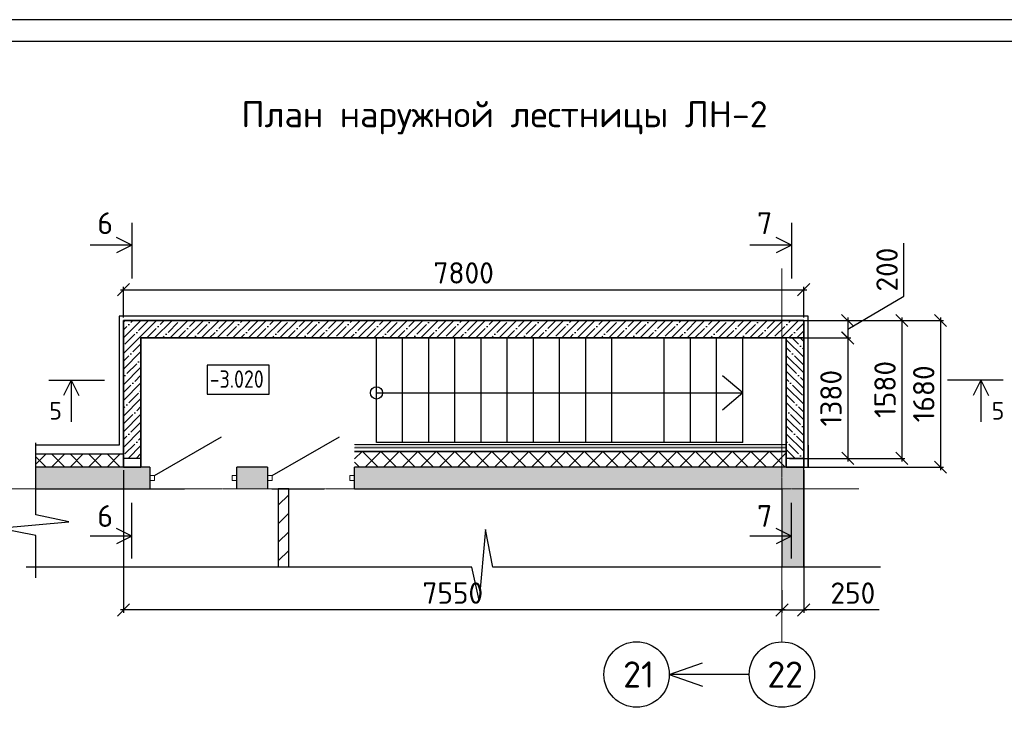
# Model space of a CAD drawing. Header units: millimetres. Extents: x 125896 to 2572636, y -120305 to 130347.
# Tile 134 of 256: x 360787 to 372078, y -94745 to -86623. Entities that reach past the tile are written whole.
import ezdxf

# ---------------------------------------------------------------- set-up
doc = ezdxf.new("R2010")
doc.units = ezdxf.units.MM
doc.linetypes.add('CENTER', pattern=[2, 1.25, -0.25, 0.25, -0.25])
doc.linetypes.add('CENTER2', pattern=[28.575, 19.05, -3.175, 3.175, -3.175])
doc.layers.add('11', color=7, linetype='Continuous')
doc.layers.add('СПДС_Оси', color=7, linetype='Continuous')
for name, color, linetype, lineweight in [('A_012_ПРОЕМ', 7, 'Continuous', 25), ('Standard', 7, 'Continuous', 25), ('Навесной фасад', 7, 'Continuous', 25), ('Общий01', 7, 'Continuous', 13), ('ОСИ', 7, 'CENTER', 15), ('Столовая Двери и окна', 7, 'Continuous', 15), ('ТЕКСТ', 7, 'Continuous', 15), ('Текст_ общее', 7, 'Continuous', 25)]:
    doc.layers.add(name, color=color, linetype=linetype, lineweight=lineweight)
doc.layers.add('Стена_ бетон не несущ.', color=7, linetype='Continuous', lineweight=35, true_color=0xb4b496)
doc.layers.add('Стена_ бетон несущ.', color=7, linetype='Continuous', lineweight=70, true_color=0xb4b496)
doc.styles.add('Century Gothic', font='isocpeur.ttf')
doc.styles.get("Standard").update_dxf_attribs({"font": 'isocpeur.ttf'})
doc.styles.add('ГОСТ', font='isocpeur.ttf')
doc.dimstyles.new('Осевые', dxfattribs={"dimscale": 0.7, "dimtxt": 450, "dimasz": 400, "dimexe": 100, "dimexo": 100, "dimgap": 100, "dimtad": 1, "dimdec": 0, "dimzin": 0, "dimdsep": 46, "dimtxsty": 'Standard', "dimblk": 'OBLIQUE', "dimcen": 9, "dimdle": 100, "dimazin": 0, "dimtm": 1e-09, "dimtfac": 1, "dimtdec": 0, "dimtofl": 0, "dimtmove": 0, "dimatfit": 3, "dimfxl": 1, "dimtolj": 1, "dimtzin": 0, "dimarcsym": 0})

# ---------------------------------------------------------------- blocks, each defined once
blk = doc.blocks.new('дверь1_$F2', base_point=(0, -54.575))
at = {"layer": 'Standard', "color": 7, "linetype": 'Continuous', "lineweight": 13, "transparency": 33554687}
for p, q in [((1000, 1.425), (944, 1.425)), ((944, 1.425), (944, -54.575)), ((1000, -54.575), (1000, 1.425)), ((944, -54.575), (1000, -54.575))]:
    blk.add_line(p, q, dxfattribs=at)
blk = doc.blocks.new('дверь1_$F1', base_point=(0, -54.575))
at = {"layer": 'Standard', "color": 7, "linetype": 'Continuous', "lineweight": 13, "transparency": 33554687}
for p, q in [((56, 1.425), (0, 1.425)), ((0, 1.425), (0, -54.575)), ((56, -54.575), (56, 1.425)), ((0, -54.575), (56, -54.575))]:
    blk.add_line(p, q, dxfattribs=at)
blk = doc.blocks.new('_OBLIQUE')
at = {"color": 0, "linetype": 'ByBlock'}
blk.add_line((-0.5, -0.5), (0.5, 0.5), dxfattribs=at)
blk = doc.blocks.new('*D803')
at = {"layer": 'Defpoints', "color": 0, "linetype": 'ByBlock', "lineweight": 30, "ltscale": 13, "transparency": 16777216}
for p in [(369778, -91751), (369528, -93127), (369778, -93388)]:
    blk.add_point(p, dxfattribs=at)
at = {"layer": 'ОСИ', "color": 0, "linetype": 'ByBlock', "lineweight": -2, "ltscale": 13, "transparency": 16777216}
for p, q in [((369778, -91786), (369778, -93423)), ((369528, -93162), (369528, -93423)), ((369493, -93388), (369813, -93388)), ((370644, -93388), (369778, -93388))]:
    blk.add_line(p, q, dxfattribs=at)
at = {"layer": 'ОСИ', "color": 0, "linetype": 'ByBlock', "lineweight": -2, "ltscale": 13, "transparency": 16777216, "xscale": 140, "yscale": 140, "zscale": 140, "rotation": 180}
blk.add_blockref('_OBLIQUE', (369528, -93388), dxfattribs=at)
at = {"layer": 'ОСИ', "color": 0, "linetype": 'ByBlock', "lineweight": -2, "ltscale": 13, "transparency": 16777216, "xscale": 140, "yscale": 140, "zscale": 140}
blk.add_blockref('_OBLIQUE', (369778, -93388), dxfattribs=at)
at = {"layer": 'ОСИ', "color": 0, "linetype": 'ByBlock', "ltscale": 13, "transparency": 16777216, "insert": (370341, -93195), "char_height": 245, "attachment_point": 5}
blk.add_mtext('\\A1;250', dxfattribs=at)
blk = doc.blocks.new('*D804')
at = {"layer": 'Defpoints', "color": 0, "linetype": 'ByBlock', "lineweight": 30, "ltscale": 13, "transparency": 16777216}
for p in [(361978, -91751), (369528, -93259), (361978, -93388)]:
    blk.add_point(p, dxfattribs=at)
at = {"layer": 'ОСИ', "color": 0, "linetype": 'ByBlock', "lineweight": -2, "ltscale": 13, "transparency": 16777216}
for p, q in [((361978, -91786), (361978, -93423)), ((369528, -93294), (369528, -93423)), ((369563, -93388), (361943, -93388))]:
    blk.add_line(p, q, dxfattribs=at)
at = {"layer": 'ОСИ', "color": 0, "linetype": 'ByBlock', "lineweight": -2, "ltscale": 13, "transparency": 16777216, "xscale": 140, "yscale": 140, "zscale": 140, "rotation": 180}
blk.add_blockref('_OBLIQUE', (361978, -93388), dxfattribs=at)
at = {"layer": 'ОСИ', "color": 0, "linetype": 'ByBlock', "lineweight": -2, "ltscale": 13, "transparency": 16777216, "xscale": 140, "yscale": 140, "zscale": 140}
blk.add_blockref('_OBLIQUE', (369528, -93388), dxfattribs=at)
at = {"layer": 'ОСИ', "color": 0, "linetype": 'ByBlock', "ltscale": 13, "transparency": 16777216, "insert": (365753, -93195), "char_height": 245, "attachment_point": 5}
blk.add_mtext('\\A1;7550', dxfattribs=at)
blk = doc.blocks.new('*D805')
at = {"layer": 'Defpoints', "color": 0, "linetype": 'ByBlock', "lineweight": 30, "ltscale": 13, "transparency": 16777216}
for p in [(369778, -89718), (361978, -90071), (369778, -90071)]:
    blk.add_point(p, dxfattribs=at)
at = {"layer": 'ОСИ', "color": 0, "linetype": 'ByBlock', "lineweight": -2, "ltscale": 13, "transparency": 16777216}
for p, q in [((361943, -89718), (369813, -89718)), ((361978, -90036), (361978, -89683)), ((369778, -90036), (369778, -89683))]:
    blk.add_line(p, q, dxfattribs=at)
at = {"layer": 'ОСИ', "color": 0, "linetype": 'ByBlock', "lineweight": -2, "ltscale": 13, "transparency": 16777216, "xscale": 140, "yscale": 140, "zscale": 140, "rotation": 180}
blk.add_blockref('_OBLIQUE', (361978, -89718), dxfattribs=at)
at = {"layer": 'ОСИ', "color": 0, "linetype": 'ByBlock', "lineweight": -2, "ltscale": 13, "transparency": 16777216, "xscale": 140, "yscale": 140, "zscale": 140}
blk.add_blockref('_OBLIQUE', (369778, -89718), dxfattribs=at)
at = {"layer": 'ОСИ', "color": 0, "linetype": 'ByBlock', "ltscale": 13, "transparency": 16777216, "insert": (365878, -89525), "char_height": 245, "attachment_point": 5}
blk.add_mtext('\\A1;7800', dxfattribs=at)
blk = doc.blocks.new('*D806')
at = {"layer": 'Defpoints', "color": 0, "linetype": 'ByBlock', "lineweight": 30, "ltscale": 13, "transparency": 16777216}
for p in [(369578, -90071), (369578, -91651), (370903, -91651)]:
    blk.add_point(p, dxfattribs=at)
at = {"layer": 'ОСИ', "color": 0, "linetype": 'ByBlock', "lineweight": -2, "ltscale": 13, "transparency": 16777216}
for p, q in [((369613, -90071), (370938, -90071)), ((370903, -90036), (370903, -91686)), ((369613, -91651), (370938, -91651))]:
    blk.add_line(p, q, dxfattribs=at)
at = {"layer": 'ОСИ', "color": 0, "linetype": 'ByBlock', "lineweight": -2, "ltscale": 13, "transparency": 16777216, "xscale": 140, "yscale": 140, "zscale": 140}
for p, rotation in [((370903, -90071), 90), ((370903, -91651), 270)]:
    blk.add_blockref('_OBLIQUE', p, dxfattribs=dict(at, rotation=rotation))
at = {"layer": 'ОСИ', "color": 0, "linetype": 'ByBlock', "ltscale": 13, "transparency": 16777216, "insert": (370710, -90861), "char_height": 245, "attachment_point": 5, "rotation": 90}
blk.add_mtext('\\A1;1580', dxfattribs=at)
blk = doc.blocks.new('*D807')
at = {"layer": 'Defpoints', "color": 0, "linetype": 'ByBlock', "lineweight": 30, "ltscale": 13, "transparency": 16777216}
for p in [(369578, -90071), (369578, -90271), (370282, -90271)]:
    blk.add_point(p, dxfattribs=at)
at = {"layer": 'ОСИ', "color": 0, "linetype": 'ByBlock', "lineweight": -2, "ltscale": 13, "transparency": 16777216}
for p, q in [((370925, -89790), (370925, -89184)), ((370282, -90171), (370925, -89790)), ((369613, -90071), (370317, -90071)), ((370282, -90036), (370282, -90306)), ((369613, -90271), (370317, -90271))]:
    blk.add_line(p, q, dxfattribs=at)
at = {"layer": 'ОСИ', "color": 0, "linetype": 'ByBlock', "lineweight": -2, "ltscale": 13, "transparency": 16777216, "xscale": 140, "yscale": 140, "zscale": 140}
for p, rotation in [((370282, -90071), 90), ((370282, -90271), 270)]:
    blk.add_blockref('_OBLIQUE', p, dxfattribs=dict(at, rotation=rotation))
at = {"layer": 'ОСИ', "color": 0, "linetype": 'ByBlock', "ltscale": 13, "transparency": 16777216, "insert": (370733, -89487), "char_height": 245, "attachment_point": 5, "rotation": 90}
blk.add_mtext('\\A1;200', dxfattribs=at)
blk = doc.blocks.new('*D808')
at = {"layer": 'Defpoints', "color": 0, "linetype": 'ByBlock', "lineweight": 30, "ltscale": 13, "transparency": 16777216}
for p in [(369578, -90271), (369578, -91651), (370283, -91651)]:
    blk.add_point(p, dxfattribs=at)
at = {"layer": 'ОСИ', "color": 0, "linetype": 'ByBlock', "lineweight": -2, "ltscale": 13, "transparency": 16777216}
for p, q in [((369613, -90271), (370318, -90271)), ((370283, -90236), (370283, -91686)), ((369613, -91651), (370318, -91651))]:
    blk.add_line(p, q, dxfattribs=at)
at = {"layer": 'ОСИ', "color": 0, "linetype": 'ByBlock', "lineweight": -2, "ltscale": 13, "transparency": 16777216, "xscale": 140, "yscale": 140, "zscale": 140}
for p, rotation in [((370283, -90271), 90), ((370283, -91651), 270)]:
    blk.add_blockref('_OBLIQUE', p, dxfattribs=dict(at, rotation=rotation))
at = {"layer": 'ОСИ', "color": 0, "linetype": 'ByBlock', "ltscale": 13, "transparency": 16777216, "insert": (370090, -90961), "char_height": 245, "attachment_point": 5, "rotation": 90}
blk.add_mtext('\\A1;1380', dxfattribs=at)
blk = doc.blocks.new('*D809')
at = {"layer": 'Defpoints', "color": 0, "linetype": 'ByBlock', "lineweight": 30, "ltscale": 13, "transparency": 16777216}
for p in [(369578, -90071), (369578, -91751), (371346, -91751)]:
    blk.add_point(p, dxfattribs=at)
at = {"layer": 'ОСИ', "color": 0, "linetype": 'ByBlock', "lineweight": -2, "ltscale": 13, "transparency": 16777216}
for p, q in [((369613, -90071), (371381, -90071)), ((371346, -90036), (371346, -91786)), ((369613, -91751), (371381, -91751))]:
    blk.add_line(p, q, dxfattribs=at)
at = {"layer": 'ОСИ', "color": 0, "linetype": 'ByBlock', "lineweight": -2, "ltscale": 13, "transparency": 16777216, "xscale": 140, "yscale": 140, "zscale": 140}
for p, rotation in [((371346, -90071), 90), ((371346, -91751), 270)]:
    blk.add_blockref('_OBLIQUE', p, dxfattribs=dict(at, rotation=rotation))
at = {"layer": 'ОСИ', "color": 0, "linetype": 'ByBlock', "ltscale": 13, "transparency": 16777216, "insert": (371154, -90911), "char_height": 245, "attachment_point": 5, "rotation": 90}
blk.add_mtext('\\A1;1680', dxfattribs=at)

msp = doc.modelspace()

# ---------------------------------------------------------------- hatches: boundary and pattern name
at = {"layer": 'A_012_ПРОЕМ', "linetype": 'Continuous', "lineweight": 25, "true_color": 0x939598, "transparency": 33554687}
for points in [[(362278.1, -91750.5), (360974.1, -91750.5), (360974.1, -92000.5), (362278.1, -92000.5)], [(363278.1, -92000.5), (363628.1, -92000.5), (363628.1, -91750.5), (363278.1, -91750.5)], [(369778, -92000.5), (369778, -91750.5), (364628.1, -91750.5), (364628.1, -92000.5)]]:
    msp.add_hatch(color=252, dxfattribs=at).paths.add_polyline_path(points)
at = {"layer": 'Навесной фасад', "linetype": 'Continuous', "lineweight": 18, "true_color": 0xf0b464, "transparency": 33554687}
msp.add_hatch(color=31, dxfattribs=at).paths.add_polyline_path([(369578, -91530.5), (364628, -91530.5), (364628, -91490.5), (369578, -91490.5)])
at = {"layer": 'Навесной фасад', "linetype": 'Continuous', "lineweight": 25, "true_color": 0x939598, "transparency": 33554687}
h = msp.add_hatch(dxfattribs=at)
h.set_pattern_fill('__________6', color=252, scale=100, style=0, pattern_type=2)
h.set_pattern_definition([(45, (354864.47, -61765.05), (-106.066, 106.066), []), (135, (354864.47, -61765.05), (-106.066, -106.066), [])])
h.paths.add_polyline_path([(361978, -91750.5), (360974.1, -91750.5), (360974.1, -91600.5), (361978, -91600.5)])
h = msp.add_hatch(dxfattribs=at)
h.set_pattern_fill('__________6', color=252, scale=100, style=0, pattern_type=2)
h.set_pattern_definition([(45, (356124.9, -61765.05), (-106.066, 106.066), []), (135, (356124.9, -61765.05), (-106.066, -106.066), [])])
h.paths.add_polyline_path([(369578, -91750.5), (364628.1, -91750.5), (364628.1, -91570.5), (369578, -91570.5)])
at = {"layer": 'Стена_ бетон не несущ.', "linetype": 'Continuous', "lineweight": 25, "true_color": 0x939598, "transparency": 33554687}
h = msp.add_hatch(dxfattribs=at)
h.set_pattern_fill('__________301', color=252, scale=100, style=0, pattern_type=2)
h.set_pattern_definition([(45, (1047485.2, 382593.72), (-212.13203, 212.13203), []), (45, (1047379.13, 382699.8), (-212.13203, 212.13203), [])])
h.paths.add_polyline_path([(363873, -92899.2), (363873, -92000.5), (363753, -92000.5), (363753, -92899.2)])
at = {"layer": 'Стена_ бетон несущ.', "linetype": 'Continuous', "lineweight": 25, "true_color": 0x939598, "transparency": 33554687}
msp.add_hatch(color=252, dxfattribs=at).paths.add_polyline_path([(369528, -91750.5), (369528, -92899.2), (369778, -92899.2), (369778, -91750.5)])
at = {"layer": 'Столовая Двери и окна', "lineweight": 25, "transparency": 33554648}
h = msp.add_hatch(dxfattribs=at)
h.set_pattern_fill('ANSI35', color=256, scale=20)
h.paths.add_polyline_path([(362178, -91650.5), (361978, -91650.5), (361978, -90070.5), (369778, -90070.5), (369778, -90270.5), (362178, -90270.5)])
at = {"layer": 'Столовая Двери и окна', "lineweight": 25, "true_color": 0x136734, "transparency": 33554648}
h = msp.add_hatch(dxfattribs=at)
h.set_pattern_fill('ANSI35', color=116, scale=20, angle=90)
h.paths.add_polyline_path([(369578, -91650.5), (369778, -91650.5), (369778, -90270.5), (369578, -90270.5)])

# ---------------------------------------------------------------- linework, layer by layer
at = {"layer": '11'}
msp.add_line((378280.8, -86622.8), (357335.7, -86622.8), dxfattribs=at)
at = {"layer": '11', "lineweight": 30}
msp.add_line((378030.8, -86872.9), (359530.8, -86872.9), dxfattribs=at)
at = {"layer": 'A_012_ПРОЕМ', "color": 252, "linetype": 'Continuous', "lineweight": 25, "true_color": 0x939598, "transparency": 33554687}
for p, q in [((361978, -91750.5), (360974.1, -91750.5)), ((362278.1, -91750.5), (361778.1, -91750.5)), ((362278.1, -91750.5), (362278.1, -92000.5)), ((363278.1, -92000.5), (363278.1, -91750.5)), ((363628.1, -91750.5), (363278.1, -91750.5)), ((363628.1, -91750.5), (363628.1, -92000.5)), ((364628.1, -92000.5), (364628.1, -91750.5)), ((369578, -91750.5), (364628.1, -91750.5)), ((369778, -92000.5), (369778, -91750.5)), ((360974.1, -92000.5), (362678, -92000.5)), ((363678, -92000.5), (363753, -92000.5)), ((363753, -92000.5), (363873, -92000.5)), ((363873, -92000.5), (364278, -92000.5)), ((364628.1, -92000.5), (369528, -92000.5))]:
    msp.add_line(p, q, dxfattribs=at)
at = {"layer": 'A_012_ПРОЕМ', "color": 7, "linetype": 'Continuous', "lineweight": 25, "transparency": 33554687}
for p, q in [((362178, -91750.5), (361978, -91750.5)), ((369778, -91750.5), (369578, -91750.5))]:
    msp.add_line(p, q, dxfattribs=at)
at = {"layer": 'Навесной фасад', "color": 7, "linetype": 'Continuous', "lineweight": 13, "transparency": 33554687}
for p, q in [((364628, -91490.5), (369578, -91490.5)), ((364628, -91530.5), (369578, -91530.5)), ((369578, -91530.5), (364628, -91530.5))]:
    msp.add_line(p, q, dxfattribs=at)
at = {"layer": 'Навесной фасад', "color": 252, "linetype": 'Continuous', "lineweight": 25, "true_color": 0x939598, "transparency": 33554687}
for p, q in [((360974.1, -91600.5), (361978, -91600.5)), ((369578, -91570.5), (364628.1, -91570.5)), ((364628.1, -91570.5), (369578, -91570.5))]:
    msp.add_line(p, q, dxfattribs=at)
at = {"layer": 'Общий01', "color": 7, "linetype": 'Continuous', "lineweight": 25, "transparency": 33554687}
for p, q in [((364878, -91470.5), (364878, -90270.5)), ((365178, -91470.5), (365178, -90270.5)), ((365478, -91470.5), (365478, -90270.5)), ((365778, -91470.5), (365778, -90270.5)), ((366078, -91470.5), (366078, -90270.5)), ((366378, -91470.5), (366378, -90270.5)), ((366678, -91470.5), (366678, -90270.5)), ((366978, -91470.5), (366978, -90270.5)), ((367278, -91470.5), (367278, -90270.5)), ((367578, -91470.5), (367578, -90270.5)), ((368178, -91470.5), (368178, -90270.5)), ((368478, -91470.5), (368478, -90270.5)), ((368778, -91470.5), (368778, -90270.5)), ((369078, -91470.5), (369078, -90270.5)), ((369778, -91470.5), (369778, -90270.5)), ((369078, -90900.5), (368844.4, -90704.5)), ((364878, -90900.5), (369078, -90900.5)), ((369078, -90900.5), (368844.4, -91096.6)), ((369078, -91470.5), (364878, -91470.5))]:
    msp.add_line(p, q, dxfattribs=at)
msp.add_circle((364878, -90900.5), 70, dxfattribs=at)
at = {"layer": 'ОСИ', "color": 16, "linetype": 'CENTER2', "lineweight": 15, "ltscale": 0.2, "transparency": 33554687}
for p, q in [((369528, -89473.5), (369528, -93753.7)), ((360449.6, -92000.5), (370410.4, -92000.5))]:
    msp.add_line(p, q, dxfattribs=at)
at = {"layer": 'СПДС_Оси', "linetype": 'Continuous', "lineweight": 25, "ltscale": 150}
for centre in [(367861.3, -94127.8), (369528, -94128.7)]:
    msp.add_circle(centre, 375, dxfattribs=at)
at = {"layer": 'Стена_ бетон не несущ.', "color": 252, "linetype": 'Continuous', "lineweight": 25, "true_color": 0x939598, "transparency": 33554687}
for p, q in [((363873, -92000.5), (363753, -92000.5)), ((363753, -92000.5), (363753, -92899.2)), ((363873, -92899.2), (363873, -92000.5))]:
    msp.add_line(p, q, dxfattribs=at)
at = {"layer": 'Стена_ бетон несущ.', "color": 7, "linetype": 'Continuous', "lineweight": 35, "transparency": 33554687}
for p, q in [((361978, -90070.5), (361978, -91750.5)), ((362178, -90070.5), (361978, -90070.5)), ((369778, -90070.5), (362178, -90070.5)), ((369778, -90270.5), (369778, -90070.5)), ((362178, -90270.5), (369578, -90270.5)), ((362178, -91750.5), (362178, -90270.5)), ((369578, -90270.5), (369578, -91750.5)), ((369778, -91750.5), (369778, -90270.5)), ((361978, -91750.5), (362178, -91750.5)), ((369578, -91750.5), (369778, -91750.5))]:
    msp.add_line(p, q, dxfattribs=at)
at = {"layer": 'Стена_ бетон несущ.', "color": 252, "linetype": 'Continuous', "lineweight": 25, "true_color": 0x939598, "transparency": 33554687}
for p, q in [((362334.1, -91847.5), (363103.1, -91403.5)), ((363684.1, -91847.5), (364453.1, -91403.5)), ((369528, -92000.5), (369528, -92899.2)), ((369778, -92899.2), (369778, -92000.5))]:
    msp.add_line(p, q, dxfattribs=at)
at = {"layer": 'Столовая Двери и окна', "color": 18, "lineweight": 30, "true_color": 0x000000}
for p, q in [((362073.6, -88951.2), (362073.6, -89589.7)), ((369638.5, -88951.2), (369638.5, -89589.7)), ((362073.6, -89207), (361898.5, -89119)), ((369638.5, -89207), (369463.3, -89119)), ((362073.6, -89207), (361595.1, -89207)), ((362073.6, -89207), (361898.5, -89295)), ((369638.5, -89207), (369160, -89207)), ((369638.5, -89207), (369463.3, -89295)), ((361120.7, -90754.6), (361759.2, -90754.6)), ((361376.5, -90754.6), (361288.5, -90929.8)), ((361376.5, -90754.6), (361376.5, -91233.1)), ((361376.5, -90754.6), (361464.5, -90929.8)), ((372065.7, -90754.6), (371427.2, -90754.6)), ((371810, -90754.6), (371721.9, -90929.8)), ((371810, -90754.6), (371810, -91233.1)), ((371810, -90754.6), (371898, -90929.8)), ((362073.6, -92799.3), (362073.6, -92160.8)), ((369638.5, -92799.3), (369638.5, -92160.8)), ((362073.6, -92543.6), (361898.5, -92455.5)), ((369638.5, -92543.6), (369463.3, -92455.5)), ((362073.6, -92543.6), (361595.1, -92543.6)), ((362073.6, -92543.6), (361898.5, -92631.6)), ((369638.5, -92543.6), (369160, -92543.6)), ((369638.5, -92543.6), (369463.3, -92631.6))]:
    msp.add_line(p, q, dxfattribs=at)
at = {"layer": 'Столовая Двери и окна', "color": 18, "lineweight": 25, "true_color": 0x000000}
for p, q in [((360974.1, -92296.7), (360974.1, -91473)), ((361350.6, -92379), (360974.1, -92296.7)), ((360542, -92450.8), (361350.6, -92379)), ((360974.1, -92535.9), (360542, -92450.8)), ((366127.5, -92467), (366055.6, -93275.7)), ((366212.5, -92899.2), (366127.5, -92467)), ((360974.1, -93020), (360974.1, -92535.9)), ((365973.3, -92899.2), (360861.9, -92899.2)), ((366055.6, -93275.7), (365973.3, -92899.2)), ((370657, -92899.2), (366212.5, -92899.2)), ((368236.3, -94127.8), (368617.3, -93993.5)), ((369153, -94127.8), (368236.3, -94127.8)), ((368236.3, -94127.8), (368617.3, -94262.1))]:
    msp.add_line(p, q, dxfattribs=at)
at = {"layer": 'Столовая Двери и окна', "color": 5, "lineweight": 30, "elevation": -360}
msp.add_lwpolyline([(369829.3, -91500.5), (369829.3, -91750.5), (369828, -90020.5), (361928, -90020.5), (361928, -91500.5), (360974.1, -91500.5), (360974.1, -91500.5)], dxfattribs=at)
at = {"layer": 'Столовая Двери и окна', "color": 18, "lineweight": 25, "true_color": 0x000000}
msp.add_lwpolyline([(362178, -91650.5), (361978, -91650.5), (361978, -90070.5), (369778, -90070.5), (369778, -90270.5), (362178, -90270.5), (362178, -91650.5)], dxfattribs=at)
at = {"layer": 'Столовая Двери и окна', "color": 18, "lineweight": 30, "true_color": 0x000000}
for points in [[(361978, -91750.5), (362178, -91750.5), (362178, -91650.5), (361978, -91650.5)], [(369578, -91750.5), (369778, -91750.5), (369778, -91650.5), (369578, -91650.5)]]:
    msp.add_lwpolyline(points, close=True, dxfattribs=at)
at = {"layer": 'Текст_ общее', "color": 18, "linetype": 'Continuous', "lineweight": 25, "true_color": 0x000000, "transparency": 33554687}
msp.add_lwpolyline([(362938.5, -90915.5), (363649.7, -90915.5), (363649.7, -90582.2), (362938.5, -90582.2), (362938.5, -90915.5)], dxfattribs=at)

# ---------------------------------------------------------------- block references
at = {"layer": 'Стена_ бетон несущ.', "color": 252, "linetype": 'Continuous', "lineweight": 25, "true_color": 0x939598, "transparency": 33554687, "xscale": -1, "rotation": 180}
for name, p in [('дверь1_$F1', (362278.1, -91847.5)), ('дверь1_$F2', (362278.1, -91847.5)), ('дверь1_$F1', (363628.1, -91847.5)), ('дверь1_$F2', (363628.1, -91847.5))]:
    msp.add_blockref(name, p, dxfattribs=at)

# ---------------------------------------------------------------- texts
at = {"insert": (226281.3, -87218.1), "char_height": 250, "attachment_point": 1, "style": 'ГОСТ'}
msp.add_mtext_dynamic_manual_height_columns('\\A1;\\pi9384.38;{\\H1.5152x;\\P\\pi1250;Общие указания\\P\\pi250;}1.^IРабочая документация разработана в соответствии с заданием на проектирование, требованиями действующих технических регламентов, стандартов, сводов правил и других документов, содержащих установленные требования.\\P2.^IРабочая документация выполнена в соответствии со следующими нормативными и техническими документами:\\P-^IСП 20.13330.2016 "Нагрузки и Воздействия";\\P-^IСП 63.13330.2012 "Бетонные и железобетонные конструкции. Основные положения";\\P-^IСП 22.13330.2016 "Основания зданий и сооружений";\\P-^IСП 45.13330.2012 "Земляные сооружения, основания и фундаменты".\\P3.   За относительную отметку 0,000 принята отметка чистого пола первого этажа.\\P4.^IПеречень видов работ, для которых необходимо составлять акты освидетельствования скрытых работ:\\P-^Iармирование конструкций;\\P-^Iосвидетельствование опалубки перед бетонированием;\\P-^Iвыполнение сварочных работ;\\P-^Iотбор контрольных проб бетона;\\P-^Iсоответствие законченных железобетонных конструкций проекту с отображением качества работ;\\P-^Iустройство монолитных конструкций, выполняемых в зимнее время;  \\P\\pi0;  -    устройство гидроизоляции;\\P\\pi250;-^Iуплотнение грунтов и обратную засыпку.\\PЗапрещается выполнение последующих работ при отсутствии актов освидетельствования предшествующих скрытых работ во всех случаях.\\P\\pi0;        5. Проект рассчитан на производство работ в период положительных температур. В случае выполнения работ при отрицательных температурах необходимо выполнять требования СНиП часть 3 по производству работ и ППР.\\P        6. При минимальной температуре воздуха до минус 15°С допускается: выдерживание бетона в конструкции методом термоса, при предварительном разогреве бетонной смеси, форсированный электроразогрев бетона в конструкции с повторным уплотнением.\\P\\pi250;При минимальной температуре воздуха до минус 25°С допускается: обогрев бетона в греющей опалубке с помощью низкотемпературных электронагревателей, электродный сквозной прогрев бетона, электрообогрев с помощью греющего провода.\\P\\pi0;7. При отрицательной температуре воздуха уплотнение грунта обратной засыпки в траншеях должно \\Pосуществляться до достижения коэффициента уплотнения 0,98. \\PВремя уплотнения грунта в зависимости от температуры воздуха: \\P\\pi250;-^Iпри t{\\H0.7x;\\So^ ;}-5, 90-120 минут; при t{\\H0.7x;\\So^ ;\\H1.42857x;-10, 60-90 минут; }при t{\\H0.7x;\\So^ ;\\H1.42857x;-20, 40-60 минут; }при t{\\H0.7x;\\So^ ;\\H1.42857x;-30, 20-30 минут;\\P\\pi0;Работы по выполнению насыпей и обратных засыпок при отрицательных температурах должны производить с учетом следующих требований:\\P\\pi250;-^Iподготовку поверхности (основания) насыпи и обратных засыпок следует выполнять с полным удалением снега, льда, промерзшего слоя слабого и пучинистого грунта на всю его глубину;\\P-^Iотсыпку в насыпь и обратные засыпки грунтов необходимо производить при их природной влажности и в талом состоянии с содержанием комьев мерзлого грунта, не превышающим требований, приведенных в приложении М СП 45.13330.2017. Свод правил. Земляные сооружения, основания и фундаменты., и, как правило, на не промерзшие ранее отсыпанные и уплотненные слои. В отдельных случаях при согласовании с автором проекта допускается грунты отсыпать на непучинистые грунты, промерзшие на глубину не более 15 см;\\P-^Iпри пониженной влажности отсыпанных грунтов для их уплотнения следует применять более тяжелое грунтоуплотняющее оборудование; \\P-^Iработы по отсыпке и уплотнению каждого слоя должны выполнять в течение одной рабочей смены; - при выполнении насыпей из глинистых грунтов при обильном снеговыпадении все работы должны быть прекращены; - перерывы в работах по выполнению насыпей и обратных засыпок допускаются только при условиях, что за время перерыва глубина промерзания ранее уплотненных пучинистых грунтов не превысит 15 см или на время перерыва ранее уплотненные грунты утепляются специальными средствами (например, маловлажным рыхлым грунтом, который в последующем удаляется); - все работы по отсыпке грунтов и их уплотнению выполняют с повышенной интенсивностью.}', width=20474.372, gutter_width=5800, heights=[24436.9], dxfattribs=at)
at = {"layer": 'СПДС_Оси', "linetype": 'Continuous', "lineweight": 25, "ltscale": 150, "char_height": 300, "width": 825, "attachment_point": 1}
for s, insert in [('21', (367706.7, -93977.6)), ('22', (369359.8, -93978.6))]:
    msp.add_mtext(s, dxfattribs=dict(at, insert=insert))
at = {"layer": 'Столовая Двери и окна', "color": 18, "true_color": 0x000000}
for s, height, p in [('6', 250, (361677.2, -89080.2)), ('7', 250, (369242.1, -89080.2)), ('5', 200, (361125.8, -91206)), ('5', 200, (371932.4, -91206)), ('6', 250, (361677.2, -92436.3)), ('7', 250, (369242.1, -92436.3))]:
    msp.add_text(s, height=height, dxfattribs=at).set_placement(p)
at = {"layer": 'ТЕКСТ', "lineweight": 25}
msp.add_text('План наружной лестницы ЛН-2', height=300, dxfattribs=at).set_placement((363329.6, -87855.9))
at = {"layer": 'Текст_ общее', "color": 18, "linetype": 'Continuous', "lineweight": 25, "true_color": 0x000000, "transparency": 33554687, "insert": (362966.3, -90842.2), "char_height": 200, "width": 739.069, "attachment_point": 7, "style": 'Century Gothic'}
msp.add_mtext('\\W0.83;-3.020', dxfattribs=at)

# ---------------------------------------------------------------- dimensions: what is measured, and where the dimension line sits
at = {"layer": 'ОСИ', "linetype": 'ByBlock', "ltscale": 13}
dim = msp.add_linear_dim(base=(370281.7, -90270.5), p1=(369578, -90070.5), p2=(369578, -90270.5), angle=90, dimstyle='Осевые', override={"dimtxt": 350, "dimasz": 200, "dimexe": 50, "dimexo": 50, "dimdle": 50, "dimtmove": 1}, dxfattribs=at)
dim.commit()
dim.dimension.update_dxf_attribs({"geometry": '*D807', "text_midpoint": (370925.2, -89719.7), "dimtype": 160})
for base, p1, p2, picture, middle in [((369778, -89717.8), (361978, -90070.5), (369778, -90070.5), '*D805', (365878, -89525.3)), ((361978, -93388), (369528, -93258.6), (361978, -91750.5), '*D804', (365753, -93195.5))]:
    dim = msp.add_linear_dim(base=base, p1=p1, p2=p2, dimstyle='Осевые', override={"dimtxt": 350, "dimasz": 200, "dimexe": 50, "dimexo": 50, "dimdle": 50, "dimtmove": 1}, dxfattribs=at)
    dim.commit()
    dim.dimension.update_dxf_attribs({"geometry": picture, "text_midpoint": middle})
for base, p1, p2, picture, middle in [((370902.7, -91650.5), (369578, -90070.5), (369578, -91650.5), '*D806', (370710.2, -90860.5)), ((371346.1, -91750.5), (369578, -90070.5), (369578, -91750.5), '*D809', (371153.6, -90910.5)), ((370283, -91650.5), (369578, -90270.5), (369578, -91650.5), '*D808', (370090.5, -90960.5))]:
    dim = msp.add_linear_dim(base=base, p1=p1, p2=p2, angle=90, dimstyle='Осевые', override={"dimtxt": 350, "dimasz": 200, "dimexe": 50, "dimexo": 50, "dimdle": 50, "dimtmove": 1}, dxfattribs=at)
    dim.commit()
    dim.dimension.update_dxf_attribs({"geometry": picture, "text_midpoint": middle})
dim = msp.add_linear_dim(base=(369778, -93388), p1=(369528, -93127.3), p2=(369778, -91750.5), dimstyle='Осевые', override={"dimtxt": 350, "dimasz": 200, "dimexe": 50, "dimexo": 50, "dimdle": 50, "dimtmove": 1}, dxfattribs=at)
dim.commit()
dim.dimension.update_dxf_attribs({"geometry": '*D803', "text_midpoint": (370341, -93408.6), "dimtype": 160})

doc.saveas('drawing.dxf')
